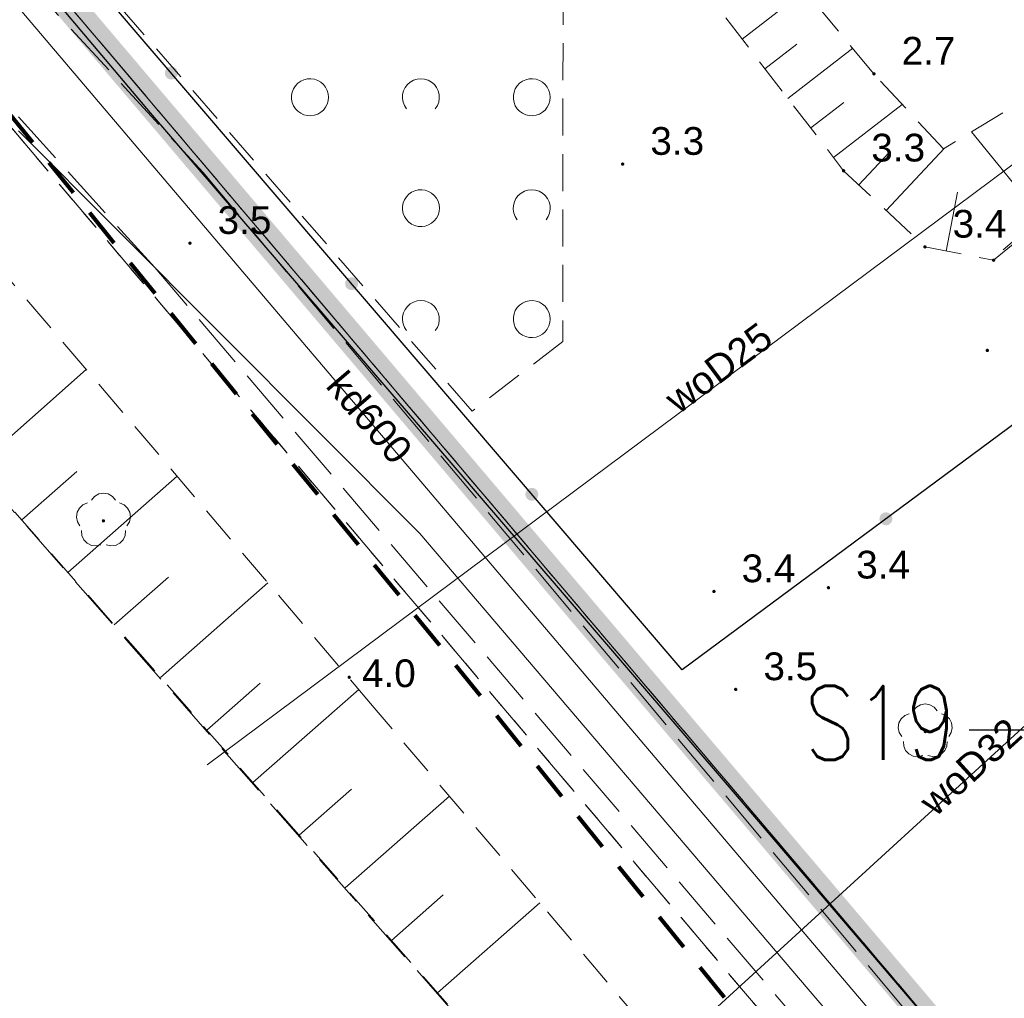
# Model space of a CAD drawing. Extents: x 5474185 to 5474933, y 5916077 to 5916824.
# Tile 129 of 256: x 5474504 to 5474531, y 5916289 to 5916316. Entities that reach past the tile are written whole.
import ezdxf
from ezdxf.enums import TextEntityAlignment as Align

# ---------------------------------------------------------------- set-up
doc = ezdxf.new("R2010")
doc.units = 0
for name, pattern in [('216-500', [2.5, 1.5, -1]), ('DASHDOT', [1, 0.5, -0.25, 0, -0.25]), ('PRZER1-1', [1, 0.5, -0.5]), ('PRZER2-1', [1.5, 1, -0.5]), ('PRZER3-1', [2, 1.5, -0.5])]:
    doc.linetypes.add(name, pattern=pattern)
for name, color, linetype in [('1-GRAN', 5, 'DASHDOT'), ('ks_Linie_odn', 2, 'CONTINUOUS'), ('ks_Opis_PZ_1', 2, 'CONTINUOUS')]:
    doc.layers.add(name, color=color, linetype=linetype)
for name, color, linetype, lineweight in [('GESDZI', 253, 'CONTINUOUS', 18), ('GESKKL', 253, 'CONTINUOUS', 18), ('GESUZY', 253, 'CONTINUOUS', 18), ('GSLKOG', 253, 'CONTINUOUS', 35), ('GSLTZI', 253, 'CONTINUOUS', 18), ('GSPRDL', 253, 'CONTINUOUS', 18), ('GSPWPN', 253, 'CONTINUOUS', 13), ('GSPWPN_O', 253, 'CONTINUOUS', 13), ('GSSKOA', 253, 'CONTINUOUS', 18), ('GSSZAD', 254, 'CONTINUOUS', 18), ('GSSZSN', 254, 'CONTINUOUS', 18), ('GULEPR', 254, 'CONTINUOUS', 18), ('GULKPR', 7, 'CONTINUOUS', 18), ('GULKPR_O', 254, 'CONTINUOUS', 18), ('GULWPR', 7, 'CONTINUOUS', 18), ('GULWPR_O', 254, 'CONTINUOUS', 18), ('Sieć wodociągowa', 253, 'CONTINUOUS', 40)]:
    doc.layers.add(name, color=color, linetype=linetype, lineweight=lineweight)
doc.styles.add('Arial', font='arial.ttf')
doc.styles.get("Standard").update_dxf_attribs({"font": 'simplex.shx'})

msp = doc.modelspace()

# ---------------------------------------------------------------- hatches: boundary and pattern name
at = {"layer": 'GSLKOG'}
for points in [[(5474508.233038, 5916314.107062), (5474508.18834, 5916314.116502), (5474508.147607, 5916314.137187), (5474508.113616, 5916314.167711), (5474508.088684, 5916314.205991), (5474508.074509, 5916314.249421), (5474508.072056, 5916314.295039), (5474508.081496, 5916314.339737), (5474508.102182, 5916314.38047), (5474508.132705, 5916314.414461), (5474508.170985, 5916314.439393), (5474508.214415, 5916314.453568), (5474508.260033, 5916314.45602), (5474508.304731, 5916314.446581), (5474508.345464, 5916314.425895), (5474508.379455, 5916314.395372), (5474508.404387, 5916314.357092), (5474508.418562, 5916314.313662), (5474508.421015, 5916314.268044), (5474508.411575, 5916314.223346), (5474508.390889, 5916314.182613), (5474508.360366, 5916314.148622), (5474508.322086, 5916314.12369), (5474508.278656, 5916314.109515)], [(5474508.233038, 5916314.107062), (5474508.18834, 5916314.116502), (5474508.147607, 5916314.137187), (5474508.113616, 5916314.167711), (5474508.088684, 5916314.205991), (5474508.074509, 5916314.249421), (5474508.072056, 5916314.295039), (5474508.081496, 5916314.339737), (5474508.102182, 5916314.38047), (5474508.132705, 5916314.414461), (5474508.170985, 5916314.439393), (5474508.214415, 5916314.453568), (5474508.260033, 5916314.45602), (5474508.304731, 5916314.446581), (5474508.345464, 5916314.425895), (5474508.379455, 5916314.395372), (5474508.404387, 5916314.357092), (5474508.418562, 5916314.313662), (5474508.421015, 5916314.268044), (5474508.411575, 5916314.223346), (5474508.390889, 5916314.182613), (5474508.360366, 5916314.148622), (5474508.322086, 5916314.12369), (5474508.278656, 5916314.109515)], [(5474510.253107, 5916310.024967), (5474510.208395, 5916310.034337), (5474510.167629, 5916310.054959), (5474510.133591, 5916310.085429), (5474510.1086, 5916310.123671), (5474510.094357, 5916310.167079), (5474510.091833, 5916310.212693), (5474510.101203, 5916310.257406), (5474510.121825, 5916310.298171), (5474510.152295, 5916310.332209), (5474510.190537, 5916310.357201), (5474510.233945, 5916310.371443), (5474510.279559, 5916310.373967), (5474510.324272, 5916310.364597), (5474510.365037, 5916310.343975), (5474510.399075, 5916310.313505), (5474510.424067, 5916310.275263), (5474510.43831, 5916310.231855), (5474510.440833, 5916310.186241), (5474510.431463, 5916310.141528), (5474510.410841, 5916310.100763), (5474510.380371, 5916310.066725), (5474510.342129, 5916310.041733), (5474510.298722, 5916310.027491)], [(5474510.253107, 5916310.024967), (5474510.208395, 5916310.034337), (5474510.167629, 5916310.054959), (5474510.133591, 5916310.085429), (5474510.1086, 5916310.123671), (5474510.094357, 5916310.167079), (5474510.091833, 5916310.212693), (5474510.101203, 5916310.257406), (5474510.121825, 5916310.298171), (5474510.152295, 5916310.332209), (5474510.190537, 5916310.357201), (5474510.233945, 5916310.371443), (5474510.279559, 5916310.373967), (5474510.324272, 5916310.364597), (5474510.365037, 5916310.343975), (5474510.399075, 5916310.313505), (5474510.424067, 5916310.275263), (5474510.43831, 5916310.231855), (5474510.440833, 5916310.186241), (5474510.431463, 5916310.141528), (5474510.410841, 5916310.100763), (5474510.380371, 5916310.066725), (5474510.342129, 5916310.041733), (5474510.298722, 5916310.027491)], [(5474513.111502, 5916308.410521), (5474513.066804, 5916308.41996), (5474513.026071, 5916308.440646), (5474512.992081, 5916308.471169), (5474512.967148, 5916308.50945), (5474512.952973, 5916308.55288), (5474512.950521, 5916308.598498), (5474512.95996, 5916308.643196), (5474512.980646, 5916308.683929), (5474513.011169, 5916308.717919), (5474513.04945, 5916308.742852), (5474513.09288, 5916308.757027), (5474513.138498, 5916308.759479), (5474513.183196, 5916308.75004), (5474513.223929, 5916308.729354), (5474513.257919, 5916308.698831), (5474513.282852, 5916308.66055), (5474513.297027, 5916308.61712), (5474513.299479, 5916308.571502), (5474513.29004, 5916308.526804), (5474513.269354, 5916308.486071), (5474513.238831, 5916308.452081), (5474513.20055, 5916308.427148), (5474513.15712, 5916308.412973)], [(5474513.111502, 5916308.410521), (5474513.066804, 5916308.41996), (5474513.026071, 5916308.440646), (5474512.992081, 5916308.471169), (5474512.967148, 5916308.50945), (5474512.952973, 5916308.55288), (5474512.950521, 5916308.598498), (5474512.95996, 5916308.643196), (5474512.980646, 5916308.683929), (5474513.011169, 5916308.717919), (5474513.04945, 5916308.742852), (5474513.09288, 5916308.757027), (5474513.138498, 5916308.759479), (5474513.183196, 5916308.75004), (5474513.223929, 5916308.729354), (5474513.257919, 5916308.698831), (5474513.282852, 5916308.66055), (5474513.297027, 5916308.61712), (5474513.299479, 5916308.571502), (5474513.29004, 5916308.526804), (5474513.269354, 5916308.486071), (5474513.238831, 5916308.452081), (5474513.20055, 5916308.427148), (5474513.15712, 5916308.412973)], [(5474515.140441, 5916304.336033), (5474515.095728, 5916304.345403), (5474515.054963, 5916304.366025), (5474515.020925, 5916304.396495), (5474514.995933, 5916304.434737), (5474514.98169, 5916304.478145), (5474514.979167, 5916304.523759), (5474514.988537, 5916304.568472), (5474515.009159, 5916304.609237), (5474515.039629, 5916304.643275), (5474515.077871, 5916304.668267), (5474515.121278, 5916304.682509), (5474515.166893, 5916304.685033), (5474515.211605, 5916304.675663), (5474515.252371, 5916304.655041), (5474515.286409, 5916304.624571), (5474515.3114, 5916304.586329), (5474515.325643, 5916304.542921), (5474515.328167, 5916304.497307), (5474515.318797, 5916304.452594), (5474515.298175, 5916304.411829), (5474515.267705, 5916304.377791), (5474515.229463, 5916304.352799), (5474515.186055, 5916304.338557)], [(5474515.140441, 5916304.336033), (5474515.095728, 5916304.345403), (5474515.054963, 5916304.366025), (5474515.020925, 5916304.396495), (5474514.995933, 5916304.434737), (5474514.98169, 5916304.478145), (5474514.979167, 5916304.523759), (5474514.988537, 5916304.568472), (5474515.009159, 5916304.609237), (5474515.039629, 5916304.643275), (5474515.077871, 5916304.668267), (5474515.121278, 5916304.682509), (5474515.166893, 5916304.685033), (5474515.211605, 5916304.675663), (5474515.252371, 5916304.655041), (5474515.286409, 5916304.624571), (5474515.3114, 5916304.586329), (5474515.325643, 5916304.542921), (5474515.328167, 5916304.497307), (5474515.318797, 5916304.452594), (5474515.298175, 5916304.411829), (5474515.267705, 5916304.377791), (5474515.229463, 5916304.352799), (5474515.186055, 5916304.338557)], [(5474517.989967, 5916302.71398), (5474517.945269, 5916302.723419), (5474517.904536, 5916302.744105), (5474517.870545, 5916302.774628), (5474517.845613, 5916302.812908), (5474517.831438, 5916302.856338), (5474517.828985, 5916302.901956), (5474517.838425, 5916302.946654), (5474517.859111, 5916302.987387), (5474517.889634, 5916303.021378), (5474517.927914, 5916303.04631), (5474517.971344, 5916303.060485), (5474518.016962, 5916303.062938), (5474518.06166, 5916303.053498), (5474518.102393, 5916303.032813), (5474518.136384, 5916303.002289), (5474518.161316, 5916302.964009), (5474518.175491, 5916302.920579), (5474518.177944, 5916302.874961), (5474518.168504, 5916302.830263), (5474518.147818, 5916302.78953), (5474518.117295, 5916302.755539), (5474518.079015, 5916302.730607), (5474518.035585, 5916302.716432)], [(5474517.989967, 5916302.71398), (5474517.945269, 5916302.723419), (5474517.904536, 5916302.744105), (5474517.870545, 5916302.774628), (5474517.845613, 5916302.812908), (5474517.831438, 5916302.856338), (5474517.828985, 5916302.901956), (5474517.838425, 5916302.946654), (5474517.859111, 5916302.987387), (5474517.889634, 5916303.021378), (5474517.927914, 5916303.04631), (5474517.971344, 5916303.060485), (5474518.016962, 5916303.062938), (5474518.06166, 5916303.053498), (5474518.102393, 5916303.032813), (5474518.136384, 5916303.002289), (5474518.161316, 5916302.964009), (5474518.175491, 5916302.920579), (5474518.177944, 5916302.874961), (5474518.168504, 5916302.830263), (5474518.147818, 5916302.78953), (5474518.117295, 5916302.755539), (5474518.079015, 5916302.730607), (5474518.035585, 5916302.716432)], [(5474527.604894, 5916302.051135), (5474527.559217, 5916302.051909), (5474527.515297, 5916302.064481), (5474527.476126, 5916302.087991), (5474527.444375, 5916302.120838), (5474527.422208, 5916302.160784), (5474527.411135, 5916302.205106), (5474527.411909, 5916302.250783), (5474527.424481, 5916302.294703), (5474527.447991, 5916302.333874), (5474527.480838, 5916302.365625), (5474527.520784, 5916302.387792), (5474527.565106, 5916302.398865), (5474527.610783, 5916302.398091), (5474527.654703, 5916302.385519), (5474527.693874, 5916302.362009), (5474527.725625, 5916302.329162), (5474527.747792, 5916302.289216), (5474527.758865, 5916302.244894), (5474527.758091, 5916302.199217), (5474527.745519, 5916302.155297), (5474527.722009, 5916302.116126), (5474527.689162, 5916302.084375), (5474527.649216, 5916302.062208)], [(5474527.604894, 5916302.051135), (5474527.559217, 5916302.051909), (5474527.515297, 5916302.064481), (5474527.476126, 5916302.087991), (5474527.444375, 5916302.120838), (5474527.422208, 5916302.160784), (5474527.411135, 5916302.205106), (5474527.411909, 5916302.250783), (5474527.424481, 5916302.294703), (5474527.447991, 5916302.333874), (5474527.480838, 5916302.365625), (5474527.520784, 5916302.387792), (5474527.565106, 5916302.398865), (5474527.610783, 5916302.398091), (5474527.654703, 5916302.385519), (5474527.693874, 5916302.362009), (5474527.725625, 5916302.329162), (5474527.747792, 5916302.289216), (5474527.758865, 5916302.244894), (5474527.758091, 5916302.199217), (5474527.745519, 5916302.155297), (5474527.722009, 5916302.116126), (5474527.689162, 5916302.084375), (5474527.649216, 5916302.062208)], [(5474520.611728, 5916297.965504), (5474520.567017, 5916297.974885), (5474520.526258, 5916297.995518), (5474520.492228, 5916298.025998), (5474520.467246, 5916298.064246), (5474520.453015, 5916298.107657), (5474520.450504, 5916298.153272), (5474520.459885, 5916298.197983), (5474520.480518, 5916298.238742), (5474520.510998, 5916298.272772), (5474520.549246, 5916298.297754), (5474520.592657, 5916298.311985), (5474520.638272, 5916298.314496), (5474520.682983, 5916298.305115), (5474520.723742, 5916298.284482), (5474520.757772, 5916298.254002), (5474520.782754, 5916298.215754), (5474520.796985, 5916298.172343), (5474520.799496, 5916298.126728), (5474520.790115, 5916298.082017), (5474520.769482, 5916298.041258), (5474520.739002, 5916298.007228), (5474520.700754, 5916297.982246), (5474520.657343, 5916297.968015)], [(5474520.611728, 5916297.965504), (5474520.567017, 5916297.974885), (5474520.526258, 5916297.995518), (5474520.492228, 5916298.025998), (5474520.467246, 5916298.064246), (5474520.453015, 5916298.107657), (5474520.450504, 5916298.153272), (5474520.459885, 5916298.197983), (5474520.480518, 5916298.238742), (5474520.510998, 5916298.272772), (5474520.549246, 5916298.297754), (5474520.592657, 5916298.311985), (5474520.638272, 5916298.314496), (5474520.682983, 5916298.305115), (5474520.723742, 5916298.284482), (5474520.757772, 5916298.254002), (5474520.782754, 5916298.215754), (5474520.796985, 5916298.172343), (5474520.799496, 5916298.126728), (5474520.790115, 5916298.082017), (5474520.769482, 5916298.041258), (5474520.739002, 5916298.007228), (5474520.700754, 5916297.982246), (5474520.657343, 5916297.968015)], [(5474527.796349, 5916289.575533), (5474527.751659, 5916289.585011), (5474527.710945, 5916289.605733), (5474527.676981, 5916289.636286), (5474527.652082, 5916289.674588), (5474527.637945, 5916289.71803), (5474527.635533, 5916289.763651), (5474527.645011, 5916289.808341), (5474527.665733, 5916289.849055), (5474527.696286, 5916289.883019), (5474527.734588, 5916289.907918), (5474527.77803, 5916289.922055), (5474527.823651, 5916289.924467), (5474527.868341, 5916289.914989), (5474527.909055, 5916289.894267), (5474527.943019, 5916289.863714), (5474527.967918, 5916289.825412), (5474527.982055, 5916289.78197), (5474527.984467, 5916289.736349), (5474527.974989, 5916289.691659), (5474527.954267, 5916289.650945), (5474527.923714, 5916289.616981), (5474527.885412, 5916289.592082), (5474527.84197, 5916289.577945)], [(5474527.796349, 5916289.575533), (5474527.751659, 5916289.585011), (5474527.710945, 5916289.605733), (5474527.676981, 5916289.636286), (5474527.652082, 5916289.674588), (5474527.637945, 5916289.71803), (5474527.635533, 5916289.763651), (5474527.645011, 5916289.808341), (5474527.665733, 5916289.849055), (5474527.696286, 5916289.883019), (5474527.734588, 5916289.907918), (5474527.77803, 5916289.922055), (5474527.823651, 5916289.924467), (5474527.868341, 5916289.914989), (5474527.909055, 5916289.894267), (5474527.943019, 5916289.863714), (5474527.967918, 5916289.825412), (5474527.982055, 5916289.78197), (5474527.984467, 5916289.736349), (5474527.974989, 5916289.691659), (5474527.954267, 5916289.650945), (5474527.923714, 5916289.616981), (5474527.885412, 5916289.592082), (5474527.84197, 5916289.577945)]]:
    msp.add_hatch(color=256, dxfattribs=at).paths.add_polyline_path(points)
at = {"layer": 'GSPRDL'}
for points in [[(5474506.41, 5916302.125), (5474506.396094, 5916302.127202), (5474506.38355, 5916302.133594), (5474506.373594, 5916302.14355), (5474506.367202, 5916302.156094), (5474506.365, 5916302.17), (5474506.367202, 5916302.183906), (5474506.373594, 5916302.19645), (5474506.38355, 5916302.206406), (5474506.396094, 5916302.212798), (5474506.41, 5916302.215), (5474506.423906, 5916302.212798), (5474506.43645, 5916302.206406), (5474506.446406, 5916302.19645), (5474506.452798, 5916302.183906), (5474506.455, 5916302.17), (5474506.452798, 5916302.156094), (5474506.446406, 5916302.14355), (5474506.43645, 5916302.133594), (5474506.423906, 5916302.127202)], [(5474528.65, 5916296.425), (5474528.636094, 5916296.427202), (5474528.62355, 5916296.433594), (5474528.613594, 5916296.44355), (5474528.607202, 5916296.456094), (5474528.605, 5916296.47), (5474528.607202, 5916296.483906), (5474528.613594, 5916296.49645), (5474528.62355, 5916296.506406), (5474528.636094, 5916296.512798), (5474528.65, 5916296.515), (5474528.663906, 5916296.512798), (5474528.67645, 5916296.506406), (5474528.686406, 5916296.49645), (5474528.692798, 5916296.483906), (5474528.695, 5916296.47), (5474528.692798, 5916296.456094), (5474528.686406, 5916296.44355), (5474528.67645, 5916296.433594), (5474528.663906, 5916296.427202)]]:
    msp.add_hatch(color=256, dxfattribs=at).paths.add_polyline_path(points)
at = {"layer": 'GSPWPN'}
for points in [[(5474527.26, 5916314.215), (5474527.248353, 5916314.216533), (5474527.2375, 5916314.221029), (5474527.22818, 5916314.22818), (5474527.221029, 5916314.2375), (5474527.216533, 5916314.248353), (5474527.215, 5916314.26), (5474527.216533, 5916314.271647), (5474527.221029, 5916314.2825), (5474527.22818, 5916314.29182), (5474527.2375, 5916314.298971), (5474527.248353, 5916314.303467), (5474527.26, 5916314.305), (5474527.271647, 5916314.303467), (5474527.2825, 5916314.298971), (5474527.29182, 5916314.29182), (5474527.298971, 5916314.2825), (5474527.303467, 5916314.271647), (5474527.305, 5916314.26), (5474527.303467, 5916314.248353), (5474527.298971, 5916314.2375), (5474527.29182, 5916314.22818), (5474527.2825, 5916314.221029), (5474527.271647, 5916314.216533)], [(5474520.46, 5916311.775), (5474520.448353, 5916311.776533), (5474520.4375, 5916311.781029), (5474520.42818, 5916311.78818), (5474520.421029, 5916311.7975), (5474520.416533, 5916311.808353), (5474520.415, 5916311.82), (5474520.416533, 5916311.831647), (5474520.421029, 5916311.8425), (5474520.42818, 5916311.85182), (5474520.4375, 5916311.858971), (5474520.448353, 5916311.863467), (5474520.46, 5916311.865), (5474520.471647, 5916311.863467), (5474520.4825, 5916311.858971), (5474520.49182, 5916311.85182), (5474520.498971, 5916311.8425), (5474520.503467, 5916311.831647), (5474520.505, 5916311.82), (5474520.503467, 5916311.808353), (5474520.498971, 5916311.7975), (5474520.49182, 5916311.78818), (5474520.4825, 5916311.781029), (5474520.471647, 5916311.776533)], [(5474526.44, 5916311.595), (5474526.428353, 5916311.596533), (5474526.4175, 5916311.601029), (5474526.40818, 5916311.60818), (5474526.401029, 5916311.6175), (5474526.396533, 5916311.628353), (5474526.395, 5916311.64), (5474526.396533, 5916311.651647), (5474526.401029, 5916311.6625), (5474526.40818, 5916311.67182), (5474526.4175, 5916311.678971), (5474526.428353, 5916311.683467), (5474526.44, 5916311.685), (5474526.451647, 5916311.683467), (5474526.4625, 5916311.678971), (5474526.47182, 5916311.67182), (5474526.478971, 5916311.6625), (5474526.483467, 5916311.651647), (5474526.485, 5916311.64), (5474526.483467, 5916311.628353), (5474526.478971, 5916311.6175), (5474526.47182, 5916311.60818), (5474526.4625, 5916311.601029), (5474526.451647, 5916311.596533)], [(5474508.75, 5916309.635), (5474508.738353, 5916309.636533), (5474508.7275, 5916309.641029), (5474508.71818, 5916309.64818), (5474508.711029, 5916309.6575), (5474508.706533, 5916309.668353), (5474508.705, 5916309.68), (5474508.706533, 5916309.691647), (5474508.711029, 5916309.7025), (5474508.71818, 5916309.71182), (5474508.7275, 5916309.718971), (5474508.738353, 5916309.723467), (5474508.75, 5916309.725), (5474508.761647, 5916309.723467), (5474508.7725, 5916309.718971), (5474508.78182, 5916309.71182), (5474508.788971, 5916309.7025), (5474508.793467, 5916309.691647), (5474508.795, 5916309.68), (5474508.793467, 5916309.668353), (5474508.788971, 5916309.6575), (5474508.78182, 5916309.64818), (5474508.7725, 5916309.641029), (5474508.761647, 5916309.636533)], [(5474528.64, 5916309.535), (5474528.628353, 5916309.536533), (5474528.6175, 5916309.541029), (5474528.60818, 5916309.54818), (5474528.601029, 5916309.5575), (5474528.596533, 5916309.568353), (5474528.595, 5916309.58), (5474528.596533, 5916309.591647), (5474528.601029, 5916309.6025), (5474528.60818, 5916309.61182), (5474528.6175, 5916309.618971), (5474528.628353, 5916309.623467), (5474528.64, 5916309.625), (5474528.651647, 5916309.623467), (5474528.6625, 5916309.618971), (5474528.67182, 5916309.61182), (5474528.678971, 5916309.6025), (5474528.683467, 5916309.591647), (5474528.685, 5916309.58), (5474528.683467, 5916309.568353), (5474528.678971, 5916309.5575), (5474528.67182, 5916309.54818), (5474528.6625, 5916309.541029), (5474528.651647, 5916309.536533)], [(5474530.5, 5916309.175), (5474530.488353, 5916309.176533), (5474530.4775, 5916309.181029), (5474530.46818, 5916309.18818), (5474530.461029, 5916309.1975), (5474530.456533, 5916309.208353), (5474530.455, 5916309.22), (5474530.456533, 5916309.231647), (5474530.461029, 5916309.2425), (5474530.46818, 5916309.25182), (5474530.4775, 5916309.258971), (5474530.488353, 5916309.263467), (5474530.5, 5916309.265), (5474530.511647, 5916309.263467), (5474530.5225, 5916309.258971), (5474530.53182, 5916309.25182), (5474530.538971, 5916309.2425), (5474530.543467, 5916309.231647), (5474530.545, 5916309.22), (5474530.543467, 5916309.208353), (5474530.538971, 5916309.1975), (5474530.53182, 5916309.18818), (5474530.5225, 5916309.181029), (5474530.511647, 5916309.176533)], [(5474530.33, 5916306.735), (5474530.318353, 5916306.736533), (5474530.3075, 5916306.741029), (5474530.29818, 5916306.74818), (5474530.291029, 5916306.7575), (5474530.286533, 5916306.768353), (5474530.285, 5916306.78), (5474530.286533, 5916306.791647), (5474530.291029, 5916306.8025), (5474530.29818, 5916306.81182), (5474530.3075, 5916306.818971), (5474530.318353, 5916306.823467), (5474530.33, 5916306.825), (5474530.341647, 5916306.823467), (5474530.3525, 5916306.818971), (5474530.36182, 5916306.81182), (5474530.368971, 5916306.8025), (5474530.373467, 5916306.791647), (5474530.375, 5916306.78), (5474530.373467, 5916306.768353), (5474530.368971, 5916306.7575), (5474530.36182, 5916306.74818), (5474530.3525, 5916306.741029), (5474530.341647, 5916306.736533)], [(5474522.93, 5916300.215), (5474522.918353, 5916300.216533), (5474522.9075, 5916300.221029), (5474522.89818, 5916300.22818), (5474522.891029, 5916300.2375), (5474522.886533, 5916300.248353), (5474522.885, 5916300.26), (5474522.886533, 5916300.271647), (5474522.891029, 5916300.2825), (5474522.89818, 5916300.29182), (5474522.9075, 5916300.298971), (5474522.918353, 5916300.303467), (5474522.93, 5916300.305), (5474522.941647, 5916300.303467), (5474522.9525, 5916300.298971), (5474522.96182, 5916300.29182), (5474522.968971, 5916300.2825), (5474522.973467, 5916300.271647), (5474522.975, 5916300.26), (5474522.973467, 5916300.248353), (5474522.968971, 5916300.2375), (5474522.96182, 5916300.22818), (5474522.9525, 5916300.221029), (5474522.941647, 5916300.216533)], [(5474526.03, 5916300.315), (5474526.018353, 5916300.316533), (5474526.0075, 5916300.321029), (5474525.99818, 5916300.32818), (5474525.991029, 5916300.3375), (5474525.986533, 5916300.348353), (5474525.985, 5916300.36), (5474525.986533, 5916300.371647), (5474525.991029, 5916300.3825), (5474525.99818, 5916300.39182), (5474526.0075, 5916300.398971), (5474526.018353, 5916300.403467), (5474526.03, 5916300.405), (5474526.041647, 5916300.403467), (5474526.0525, 5916300.398971), (5474526.06182, 5916300.39182), (5474526.068971, 5916300.3825), (5474526.073467, 5916300.371647), (5474526.075, 5916300.36), (5474526.073467, 5916300.348353), (5474526.068971, 5916300.3375), (5474526.06182, 5916300.32818), (5474526.0525, 5916300.321029), (5474526.041647, 5916300.316533)], [(5474513.06, 5916297.895), (5474513.048353, 5916297.896533), (5474513.0375, 5916297.901029), (5474513.02818, 5916297.90818), (5474513.021029, 5916297.9175), (5474513.016533, 5916297.928353), (5474513.015, 5916297.94), (5474513.016533, 5916297.951647), (5474513.021029, 5916297.9625), (5474513.02818, 5916297.97182), (5474513.0375, 5916297.978971), (5474513.048353, 5916297.983467), (5474513.06, 5916297.985), (5474513.071647, 5916297.983467), (5474513.0825, 5916297.978971), (5474513.09182, 5916297.97182), (5474513.098971, 5916297.9625), (5474513.103467, 5916297.951647), (5474513.105, 5916297.94), (5474513.103467, 5916297.928353), (5474513.098971, 5916297.9175), (5474513.09182, 5916297.90818), (5474513.0825, 5916297.901029), (5474513.071647, 5916297.896533)], [(5474523.52, 5916297.565), (5474523.508353, 5916297.566533), (5474523.4975, 5916297.571029), (5474523.48818, 5916297.57818), (5474523.481029, 5916297.5875), (5474523.476533, 5916297.598353), (5474523.475, 5916297.61), (5474523.476533, 5916297.621647), (5474523.481029, 5916297.6325), (5474523.48818, 5916297.64182), (5474523.4975, 5916297.648971), (5474523.508353, 5916297.653467), (5474523.52, 5916297.655), (5474523.531647, 5916297.653467), (5474523.5425, 5916297.648971), (5474523.55182, 5916297.64182), (5474523.558971, 5916297.6325), (5474523.563467, 5916297.621647), (5474523.565, 5916297.61), (5474523.563467, 5916297.598353), (5474523.558971, 5916297.5875), (5474523.55182, 5916297.57818), (5474523.5425, 5916297.571029), (5474523.531647, 5916297.566533)]]:
    msp.add_hatch(color=256, dxfattribs=at).paths.add_polyline_path(points)

# ---------------------------------------------------------------- linework, layer by layer
at = {"layer": '1-GRAN', "ltscale": 5, "const_width": 0.8, "elevation": 10.08}
msp.add_lwpolyline([(5474751.83, 5916275.64), (5474751.14, 5916273.94), (5474644.79, 5916221), (5474615.29, 5916258.3), (5474592.4, 5916287.8), (5474563.35, 5916264.64), (5474560.03, 5916268.81), (5474550.58, 5916262.91), (5474454.86, 5916375.82)], dxfattribs=at)
at = {"layer": 'GESDZI', "linetype": 'Continuous', "lineweight": 13}
for p, q in [((5474550.58, 5916262.91, 10.22), (5474454.86, 5916375.82, 10.22)), ((5474454.86, 5916375.82, 10.22), (5474550.58, 5916262.91, 10.22))]:
    msp.add_line(p, q, dxfattribs=at)
at = {"layer": 'GESKKL', "linetype": 'PRZER3-1', "lineweight": 13}
for p, q in [((5474454.86, 5916375.82, 10.06), (5474550.58, 5916262.91, 10.06)), ((5474529.5, 5916282.65, 10.06), (5474503.92, 5916312.8, 10.06))]:
    msp.add_line(p, q, dxfattribs=at)
at = {"layer": 'GESUZY', "linetype": 'PRZER1-1', "lineweight": 13}
for p, q in [((5474454.86, 5916375.82, 10.08), (5474550.58, 5916262.91, 10.08)), ((5474550.58, 5916262.91, 10.08), (5474454.86, 5916375.82, 10.08)), ((5474503.92, 5916312.8, 10.08), (5474529.5, 5916282.65, 10.08)), ((5474529.5, 5916282.65, 10.08), (5474503.92, 5916312.8, 10.08))]:
    msp.add_line(p, q, dxfattribs=at)
at = {"layer": 'GSLKOG', "linetype": 'Continuous', "lineweight": 30}
for p, q in [((5474507.68, 5916313.21, 10.18), (5474494.82, 5916328.46, 10.18)), ((5474522.07, 5916298.14, 10.18), (5474504.18, 5916319.03, 10.18)), ((5474517.74, 5916301.5, 10.18), (5474507.68, 5916313.21, 10.18)), ((5474533.1, 5916306.31, 10.18), (5474522.07, 5916298.14, 10.18)), ((5474523.51, 5916294.78, 10.18), (5474517.74, 5916301.5, 10.18)), ((5474532.11, 5916284.72, 10.18), (5474523.51, 5916294.78, 10.18))]:
    msp.add_line(p, q, dxfattribs=at)
at = {"layer": 'GSLTZI', "linetype": 'PRZER2-1', "lineweight": 13}
msp.add_line((5474530.76, 5916309.5, 10.1), (5474534.74, 5916312.94, 10.1), dxfattribs=at)
at = {"layer": 'GSPRDL', "elevation": 10.12, "flags": 128}
for points in [[(5474506.085723, 5916302.733333), (5474506.169447, 5916302.832679), (5474506.282044, 5916302.897494), (5474506.41, 5916302.92), (5474506.537956, 5916302.897494), (5474506.650553, 5916302.832679), (5474506.734277, 5916302.733333)], [(5474505.774031, 5916302.035674), (5474505.70542, 5916302.145999), (5474505.678571, 5916302.273115), (5474505.696708, 5916302.401763), (5474505.757652, 5916302.516501), (5474505.85409, 5916302.603559), (5474505.974445, 5916302.652485)], [(5474506.845555, 5916302.652485), (5474506.96591, 5916302.603559), (5474507.062348, 5916302.516501), (5474507.123292, 5916302.401763), (5474507.141429, 5916302.273115), (5474507.11458, 5916302.145999), (5474507.045969, 5916302.035674)], [(5474506.341227, 5916301.523649), (5474506.215099, 5916301.492488), (5474506.085908, 5916301.506234), (5474505.969161, 5916301.563237), (5474505.878871, 5916301.656655), (5474505.825875, 5916301.775275), (5474505.816535, 5916301.904859)], [(5474507.003465, 5916301.904859), (5474506.994125, 5916301.775275), (5474506.941129, 5916301.656655), (5474506.850839, 5916301.563237), (5474506.734092, 5916301.506234), (5474506.604901, 5916301.492488), (5474506.478773, 5916301.523649)], [(5474528.325723, 5916297.033333), (5474528.409447, 5916297.132679), (5474528.522044, 5916297.197494), (5474528.65, 5916297.22), (5474528.777956, 5916297.197494), (5474528.890553, 5916297.132679), (5474528.974277, 5916297.033333)], [(5474528.014031, 5916296.335674), (5474527.94542, 5916296.445999), (5474527.918571, 5916296.573115), (5474527.936708, 5916296.701763), (5474527.997652, 5916296.816501), (5474528.09409, 5916296.903559), (5474528.214445, 5916296.952485)], [(5474529.085555, 5916296.952485), (5474529.20591, 5916296.903559), (5474529.302348, 5916296.816501), (5474529.363292, 5916296.701763), (5474529.381429, 5916296.573115), (5474529.35458, 5916296.445999), (5474529.285969, 5916296.335674)], [(5474528.581227, 5916295.823649), (5474528.455099, 5916295.792488), (5474528.325908, 5916295.806234), (5474528.209161, 5916295.863237), (5474528.118871, 5916295.956655), (5474528.065875, 5916296.075275), (5474528.056535, 5916296.204859)], [(5474529.243465, 5916296.204859), (5474529.234125, 5916296.075275), (5474529.181129, 5916295.956655), (5474529.090839, 5916295.863237), (5474528.974092, 5916295.806234), (5474528.844901, 5916295.792488), (5474528.718773, 5916295.823649)]]:
    msp.add_lwpolyline(points, dxfattribs=at)
at = {"layer": 'GSSKOA', "linetype": 'PRZER3-1', "lineweight": 13}
for p, q in [((5474497.4, 5916324.29, 10.18), (5474509.11, 5916311.59, 10.18)), ((5474507.8, 5916309.02, 10.18), (5474495.52, 5916322.58, 10.18)), ((5474509.11, 5916311.59, 10.18), (5474529.98, 5916286.71, 10.18)), ((5474528.16, 5916285.18, 10.18), (5474507.8, 5916309.02, 10.18)), ((5474499.05, 5916308.03, 10.18), (5474525.51, 5916277.93, 10.18))]:
    msp.add_line(p, q, dxfattribs=at)
at = {"layer": 'GSSZAD', "linetype": 'PRZER2-1', "lineweight": 13}
for p, q in [((5474516.39, 5916305.14, 10.1), (5474499.23, 5916324.81, 10.1)), ((5474518.85, 5916319.59, 10.1), (5474518.84, 5916307.02, 10.1)), ((5474518.84, 5916307.02, 10.1), (5474516.39, 5916305.14, 10.1))]:
    msp.add_line(p, q, dxfattribs=at)
at = {"layer": 'GSSZAD', "elevation": 10.1, "flags": 128}
for points in [[(5474512.5, 5916313.627536), (5474512.490964, 5916313.722162), (5474512.464184, 5916313.813367), (5474512.420627, 5916313.897856), (5474512.361867, 5916313.972576), (5474512.290028, 5916314.034824), (5474512.207708, 5916314.082352), (5474512.117879, 5916314.113442), (5474512.023791, 5916314.12697), (5474511.928843, 5916314.122447), (5474511.836466, 5916314.100036), (5474511.75, 5916314.060549), (5474511.67257, 5916314.005411), (5474511.606973, 5916313.936615), (5474511.555582, 5916313.856649), (5474511.520254, 5916313.768402), (5474511.502264, 5916313.675064), (5474511.502264, 5916313.580008), (5474511.520254, 5916313.48667), (5474511.555582, 5916313.398423), (5474511.606973, 5916313.318457), (5474511.67257, 5916313.249661), (5474511.75, 5916313.194523), (5474511.836466, 5916313.155036), (5474511.928843, 5916313.132625), (5474512.023791, 5916313.128102), (5474512.117879, 5916313.14163), (5474512.207708, 5916313.17272), (5474512.290028, 5916313.220248), (5474512.361867, 5916313.282496), (5474512.420627, 5916313.357216), (5474512.464184, 5916313.441705), (5474512.490964, 5916313.53291), (5474512.5, 5916313.627536)], [(5474518.5, 5916313.627536), (5474518.490964, 5916313.722162), (5474518.464184, 5916313.813367), (5474518.420627, 5916313.897856), (5474518.361867, 5916313.972576), (5474518.290028, 5916314.034824), (5474518.207708, 5916314.082352), (5474518.117879, 5916314.113442), (5474518.023791, 5916314.12697), (5474517.928843, 5916314.122447), (5474517.836466, 5916314.100036), (5474517.75, 5916314.060549), (5474517.67257, 5916314.005411), (5474517.606973, 5916313.936615), (5474517.555582, 5916313.856649), (5474517.520254, 5916313.768402), (5474517.502264, 5916313.675064), (5474517.502264, 5916313.580008), (5474517.520254, 5916313.48667), (5474517.555582, 5916313.398423), (5474517.606973, 5916313.318457), (5474517.67257, 5916313.249661), (5474517.75, 5916313.194523), (5474517.836466, 5916313.155036), (5474517.928843, 5916313.132625), (5474518.023791, 5916313.128102), (5474518.117879, 5916313.14163), (5474518.207708, 5916313.17272), (5474518.290028, 5916313.220248), (5474518.361867, 5916313.282496), (5474518.420627, 5916313.357216), (5474518.464184, 5916313.441705), (5474518.490964, 5916313.53291), (5474518.5, 5916313.627536)], [(5474515.5, 5916310.627536), (5474515.490964, 5916310.722162), (5474515.464184, 5916310.813367), (5474515.420627, 5916310.897856), (5474515.361867, 5916310.972576), (5474515.290028, 5916311.034824), (5474515.207708, 5916311.082352), (5474515.117879, 5916311.113442), (5474515.023791, 5916311.12697), (5474514.928843, 5916311.122447), (5474514.836466, 5916311.100036), (5474514.75, 5916311.060549), (5474514.67257, 5916311.005411), (5474514.606973, 5916310.936615), (5474514.555582, 5916310.856649), (5474514.520254, 5916310.768402), (5474514.502264, 5916310.675064), (5474514.502264, 5916310.580008), (5474514.520254, 5916310.48667), (5474514.555582, 5916310.398423), (5474514.606973, 5916310.318457), (5474514.67257, 5916310.249661), (5474514.75, 5916310.194523), (5474514.836466, 5916310.155036), (5474514.928843, 5916310.132625), (5474515.023791, 5916310.128102), (5474515.117879, 5916310.14163), (5474515.207708, 5916310.17272), (5474515.290028, 5916310.220248), (5474515.361867, 5916310.282496), (5474515.420627, 5916310.357216), (5474515.464184, 5916310.441705), (5474515.490964, 5916310.53291), (5474515.5, 5916310.627536)], [(5474518.5, 5916307.627536), (5474518.490964, 5916307.722162), (5474518.464184, 5916307.813367), (5474518.420627, 5916307.897856), (5474518.361867, 5916307.972576), (5474518.290028, 5916308.034824), (5474518.207708, 5916308.082352), (5474518.117879, 5916308.113442), (5474518.023791, 5916308.12697), (5474517.928843, 5916308.122447), (5474517.836466, 5916308.100036), (5474517.75, 5916308.060549), (5474517.67257, 5916308.005411), (5474517.606973, 5916307.936615), (5474517.555582, 5916307.856649), (5474517.520254, 5916307.768402), (5474517.502264, 5916307.675064), (5474517.502264, 5916307.580008), (5474517.520254, 5916307.48667), (5474517.555582, 5916307.398423), (5474517.606973, 5916307.318457), (5474517.67257, 5916307.249661), (5474517.75, 5916307.194523), (5474517.836466, 5916307.155036), (5474517.928843, 5916307.132625), (5474518.023791, 5916307.128102), (5474518.117879, 5916307.14163), (5474518.207708, 5916307.17272), (5474518.290028, 5916307.220248), (5474518.361867, 5916307.282496), (5474518.420627, 5916307.357216), (5474518.464184, 5916307.441705), (5474518.490964, 5916307.53291), (5474518.5, 5916307.627536)]]:
    msp.add_lwpolyline(points, close=True, dxfattribs=at)
for points in [[(5474514.609688, 5916313.315036), (5474514.554433, 5916313.400667), (5474514.517688, 5916313.495722), (5474514.50098, 5916313.596254), (5474514.505002, 5916313.698085), (5474514.529588, 5916313.796985), (5474514.573717, 5916313.888846), (5474514.635554, 5916313.969851), (5474514.712532, 5916314.036635), (5474514.801452, 5916314.086425), (5474514.89862, 5916314.11715), (5474515, 5916314.127536), (5474515.10138, 5916314.11715), (5474515.198548, 5916314.086425), (5474515.287468, 5916314.036635), (5474515.364446, 5916313.969851), (5474515.426283, 5916313.888846), (5474515.470412, 5916313.796985), (5474515.494998, 5916313.698085), (5474515.49902, 5916313.596254), (5474515.482312, 5916313.495722), (5474515.445567, 5916313.400667), (5474515.390312, 5916313.315036)], [(5474517.609688, 5916310.315036), (5474517.554433, 5916310.400667), (5474517.517688, 5916310.495722), (5474517.50098, 5916310.596254), (5474517.505002, 5916310.698085), (5474517.529588, 5916310.796985), (5474517.573717, 5916310.888846), (5474517.635554, 5916310.969851), (5474517.712532, 5916311.036635), (5474517.801452, 5916311.086425), (5474517.89862, 5916311.11715), (5474518, 5916311.127536), (5474518.10138, 5916311.11715), (5474518.198548, 5916311.086425), (5474518.287468, 5916311.036635), (5474518.364446, 5916310.969851), (5474518.426283, 5916310.888846), (5474518.470412, 5916310.796985), (5474518.494998, 5916310.698085), (5474518.49902, 5916310.596254), (5474518.482312, 5916310.495722), (5474518.445567, 5916310.400667), (5474518.390312, 5916310.315036)], [(5474514.609688, 5916307.315036), (5474514.554433, 5916307.400667), (5474514.517688, 5916307.495722), (5474514.50098, 5916307.596254), (5474514.505002, 5916307.698085), (5474514.529588, 5916307.796985), (5474514.573717, 5916307.888846), (5474514.635554, 5916307.969851), (5474514.712532, 5916308.036635), (5474514.801452, 5916308.086425), (5474514.89862, 5916308.11715), (5474515, 5916308.127536), (5474515.10138, 5916308.11715), (5474515.198548, 5916308.086425), (5474515.287468, 5916308.036635), (5474515.364446, 5916307.969851), (5474515.426283, 5916307.888846), (5474515.470412, 5916307.796985), (5474515.494998, 5916307.698085), (5474515.49902, 5916307.596254), (5474515.482312, 5916307.495722), (5474515.445567, 5916307.400667), (5474515.390312, 5916307.315036)]]:
    msp.add_lwpolyline(points, dxfattribs=at)
at = {"layer": 'GSSZSN', "linetype": 'PRZER2-1', "lineweight": 13}
for p, q in [((5474527.26, 5916314.26, 10.06), (5474523.44, 5916318.87, 10.06)), ((5474521.42, 5916318.15, 10.06), (5474526.44, 5916311.64, 10.06)), ((5474513.74, 5916297.11, 10.06), (5474496.28, 5916317.61, 10.06)), ((5474533.32, 5916314.76, 10.06), (5474529.14, 5916312.23, 10.06)), ((5474529.14, 5916312.23, 10.06), (5474527.26, 5916314.26, 10.06)), ((5474530.5, 5916309.22, 10.06), (5474533.97, 5916312.04, 10.06)), ((5474526.44, 5916311.64, 10.06), (5474528.64, 5916309.58, 10.06)), ((5474528.64, 5916309.58, 10.06), (5474530.5, 5916309.22, 10.06)), ((5474499.05, 5916308.03, 10.06), (5474507.14, 5916298.86, 10.06)), ((5474507.14, 5916298.86, 10.06), (5474518.44, 5916286, 10.06)), ((5474531.7, 5916275.97, 10.06), (5474513.74, 5916297.11, 10.06))]:
    msp.add_line(p, q, dxfattribs=at)
at = {"layer": 'GSSZSN', "linetype": 'Continuous', "lineweight": 18, "elevation": 10.06, "flags": 128}
for points in [[(5474523.694384, 5916315.20055), (5474525.394375, 5916316.511449)], [(5474524.312475, 5916314.399001), (5474525.176534, 5916315.065295)], [(5474524.930567, 5916313.597452), (5474526.68681, 5916314.951729)], [(5474525.548658, 5916312.795904), (5474526.443349, 5916313.485819)], [(5474526.166749, 5916311.994355), (5474528.028604, 5916313.430071)], [(5474531.84209, 5916310.31069), (5474529.905678, 5916312.693437)], [(5474526.85221, 5916311.254021), (5474527.654517, 5916312.110853)], [(5474527.591055, 5916310.562194), (5474529.169378, 5916312.247781)], [(5474529.216659, 5916309.468389), (5474529.52446, 5916311.058694)], [(5474502.944131, 5916303.61601), (5474505.944394, 5916306.262916)], [(5474504.19688, 5916302.196021), (5474505.684641, 5916303.508559)], [(5474505.44963, 5916300.776031), (5474508.400408, 5916303.37928)], [(5474506.70238, 5916299.356042), (5474508.165397, 5916300.646752)], [(5474507.95329, 5916297.934433), (5474510.861414, 5916300.489783)], [(5474509.203213, 5916296.511954), (5474510.646297, 5916297.779983)], [(5474510.453135, 5916295.089476), (5474513.317348, 5916297.606241)], [(5474511.703058, 5916293.666997), (5474513.123609, 5916294.915226)], [(5474512.952981, 5916292.244519), (5474515.770366, 5916294.720137)], [(5474514.202904, 5916290.822041), (5474515.599738, 5916292.04943)], [(5474515.452826, 5916289.399562), (5474518.222778, 5916291.833501)]]:
    msp.add_lwpolyline(points, dxfattribs=at)
at = {"layer": 'GULEPR', "linetype": 'Continuous', "lineweight": 13}
for p, q in [((5474504.11, 5916312.72, 10.14), (5474514.97, 5916301.83, 10.14)), ((5474514.97, 5916301.83, 10.14), (5474525.95, 5916288.95, 10.14))]:
    msp.add_line(p, q, dxfattribs=at)
at = {"layer": 'GULKPR', "linetype": 'Continuous', "lineweight": 13}
msp.add_line((5474500.46, 5916320.36, 10.14), (5474550.31, 5916261.66, 10.14), dxfattribs=at)
at = {"layer": 'GULWPR', "linetype": 'Continuous', "lineweight": 13}
msp.add_line((5474536.06, 5916315.57, 10.14), (5474509.22, 5916295.57, 10.14), dxfattribs=at)
at = {"layer": 'GULWPR', "linetype": 'Continuous', "lineweight": 18, "elevation": 10.14, "flags": 128}
msp.add_lwpolyline([(5474534.96, 5916299.93), (5474521.13, 5916287.29)], dxfattribs=at)
at = {"layer": 'ks_Linie_odn'}
msp.add_lwpolyline([(5474536.46, 5916297.03), (5474532.8986, 5916296.5041), (5474529.8386, 5916296.5041)], dxfattribs=at)
at = {"layer": 'Sieć wodociągowa', "linetype": '216-500', "lineweight": 80, "ltscale": 0.7, "flags": 128}
msp.add_lwpolyline([(5474639.869806, 5916212.126617), (5474591.959812, 5916281.625874), (5474551.712383, 5916254.056825), (5474329.196562, 5916529.052215), (5474464.624498, 5916643.592803), (5474589.816575, 5916486.173867), (5474604.985748, 5916472.173823), (5474772.523912, 5916261.364361), (5474653.387527, 5916193.483494), (5474639.869806, 5916212.126617)], close=True, dxfattribs=at)

# ---------------------------------------------------------------- texts
at = {"layer": 'GSPWPN_O', "linetype": 'Continuous', "lineweight": 0, "style": 'Arial'}
for s, p in [('2.7', (5474528.01, 5916314.51, 10.8)), ('3.3', (5474521.21, 5916312.07, 10.8)), ('3.3', (5474527.19, 5916311.89, 10.8)), ('3.5', (5474509.5, 5916309.93, 10.8)), ('3.4', (5474529.39, 5916309.83, 10.8)), ('3.4', (5474526.78, 5916300.61, 10.8)), ('3.4', (5474523.68, 5916300.51, 10.8)), ('4.0', (5474513.40553, 5916297.672118, 10.8)), ('3.5', (5474524.27, 5916297.86, 10.8))]:
    msp.add_text(s, height=0.75, dxfattribs=at).set_placement(p)
at = {"layer": 'GULKPR_O', "linetype": 'Continuous', "lineweight": 0, "style": 'Arial'}
msp.add_text('kd600', height=0.75, rotation=310.683186, dxfattribs=at).set_placement((5474513.325571, 5916304.721579, 10.8), align=Align.CENTER)
at = {"layer": 'GULWPR_O', "linetype": 'Continuous', "lineweight": 0, "style": 'Arial'}
for s, rotation, p in [('woD25', 36.689663, (5474523.27837, 5916306.008157, 10.8)), ('woD32', 42.412405, (5474530.126732, 5916295.241103, 10.8))]:
    msp.add_text(s, height=0.75, rotation=rotation, dxfattribs=at).set_placement(p, align=Align.CENTER)
at = {"layer": 'ks_Opis_PZ_1', "width": 0.8}
msp.add_text('S19', height=2, dxfattribs=at).set_placement((5474529.4986, 5916295.7041), align=Align.RIGHT)

doc.saveas('drawing.dxf')
